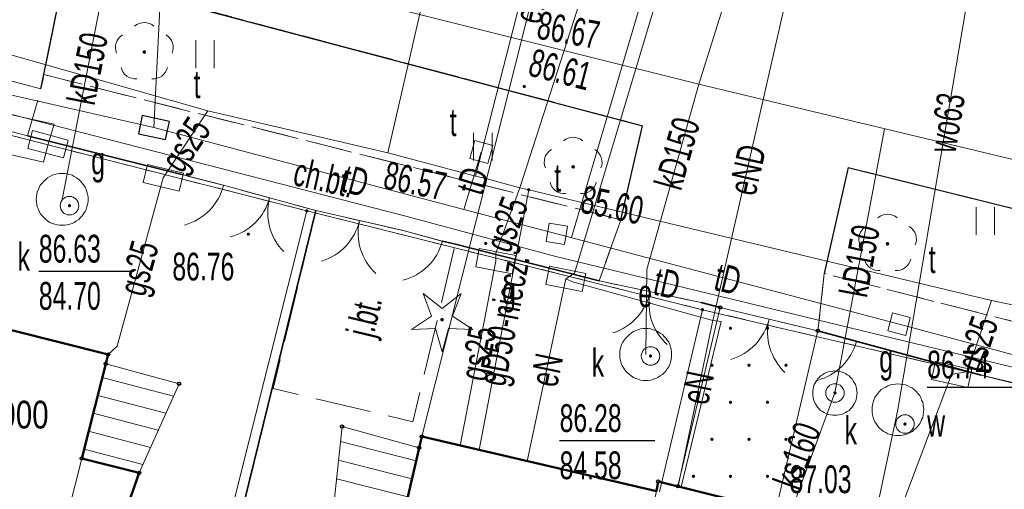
# Model space of a CAD drawing. Header units: metres. Extents: x 7504240 to 7504745, y 5782869 to 5783359.
# Tile 6 of 93: x 7504403 to 7504429, y 5782899 to 5782911. Entities that reach past the tile are written whole.
import ezdxf
from ezdxf.enums import TextEntityAlignment as Align

# ---------------------------------------------------------------- set-up
doc = ezdxf.new("R2010")
doc.units = ezdxf.units.M
doc.header["$MEASUREMENT"] = 0
for name, pattern in [('1.0_0.5', [1.5, 1, -0.5]), ('1.5_0.5', [2, 1.5, -0.5]), ('219-500', [0]), ('egug-500', [1, 0.5, -0.5]), ('otob_500', [0]), ('otof_500', [0])]:
    doc.linetypes.add(name, pattern=pattern)
doc.layers.get('0').update_dxf_attribs({"color": 2, "linetype": 'CONTINUOUS', "lineweight": 5})
for name, color, linetype in [('203-punkt graniczny', 7, 'CONTINUOUS'), ('218-kontur użytku gruntowego', 7, 'CONTINUOUS'), ('219-działka ewidencyjna', 7, 'CONTINUOUS'), ('312-budynek ewidencyjny', 7, 'CONTINUOUS'), ('320-blok - kondygnacja nadziemna', 7, 'CONTINUOUS'), ('352-schody', 7, 'CONTINUOUS'), ('brama', 7, 'CONTINUOUS'), ('chodnik', 7, 'CONTINUOUS'), ('chodnik-Atr17', 7, 'CONTINUOUS'), ('drzewo iglaste', 7, 'CONTINUOUS'), ('drzewo liściaste', 7, 'CONTINUOUS'), ('furtka', 7, 'CONTINUOUS'), ('jezdnia', 7, 'CONTINUOUS'), ('jezdnia-Atr17', 7, 'CONTINUOUS'), ('komora podziemna', 7, 'CONTINUOUS'), ('krawężnik', 7, 'CONTINUOUS'), ('ogrodzenie trwałe', 7, 'CONTINUOUS'), ('pikieta sztuczna', 7, 'CONTINUOUS'), ('pikieta sztuczna-Atr2', 7, 'CONTINUOUS'), ('przewód elektroenergetyczny podziemny', 7, 'CONTINUOUS'), ('przewód elektroenergetyczny podziemny-Atr1', 7, 'CONTINUOUS'), ('przewód gazowy', 7, 'CONTINUOUS'), ('przewód gazowy-Atr1', 7, 'CONTINUOUS'), ('przewód kanalizacyjny', 7, 'CONTINUOUS'), ('przewód kanalizacyjny-Atr1', 7, 'CONTINUOUS'), ('przewód telekomunikacyjny podziemny', 7, 'CONTINUOUS'), ('przewód telekomunikacyjny podziemny-Atr1', 7, 'CONTINUOUS'), ('przewód wodociągowy', 7, 'CONTINUOUS'), ('przewód wodociągowy-Atr1', 7, 'CONTINUOUS'), ('Punkt budynku', 7, 'CONTINUOUS'), ('rzędna', 7, 'CONTINUOUS'), ('rzędna-Atr2', 7, 'CONTINUOUS'), ('rzędna-Atr3', 7, 'CONTINUOUS'), ('szafa elektroenergetyczna lub kontener', 7, 'CONTINUOUS'), ('szafa elektroenergetyczna lub kontener-Atr17', 7, 'CONTINUOUS'), ('szafa gazowa lub kontener', 7, 'CONTINUOUS'), ('szafa gazowa lub kontener-Atr17', 7, 'CONTINUOUS'), ('trawnik', 7, 'CONTINUOUS'), ('wjazd do podziemia', 7, 'CONTINUOUS'), ('Wstawianie ramki sekcyjnej z opisem', 7, 'CONTINUOUS'), ('właz do komory lub kanału - kwadratowy', 7, 'CONTINUOUS'), ('właz do komory lub kanału - kwadratowy-Atr17', 7, 'CONTINUOUS'), ('właz do komory lub kanału - okrągły', 7, 'CONTINUOUS'), ('właz do komory lub kanału - okrągły-Atr17', 7, 'CONTINUOUS'), ('właz do komory lub kanału - prostokątny', 7, 'CONTINUOUS'), ('właz do komory lub kanału - prostokątny-Atr17', 7, 'CONTINUOUS')]:
    doc.layers.add(name, color=color, linetype=linetype)
doc.styles.get("Standard").update_dxf_attribs({"font": 'Working1250', "width": 0.75})
doc.linetypes.add('902-500', pattern='A,3.75,0,[1,ksztalty.shx,S=0.5,R=0,X=0,Y=0],3.75', length=7.5)

# ---------------------------------------------------------------- blocks, each defined once
blk = doc.blocks.new('US18')
at = {"color": 0, "linetype": 'Continuous', "lineweight": 13}
for p, q in [((-0.5, -0.25), (-0.5, 0.25)), ((-0.5, 0.25), (0.5, 0.25)), ((0.5, -0.25), (0.5, 0.25)), ((-0.5, -0.25), (0.5, -0.25))]:
    blk.add_line(p, q, dxfattribs=at)
blk = doc.blocks.new('US22')
at = {"color": 0, "linetype": 'Continuous', "lineweight": 13}
blk.add_circle((0, 0), 0.25, dxfattribs=at)
blk = doc.blocks.new('PW01')
at = {"linetype": 'Continuous', "lineweight": 13}
h = blk.add_hatch(color=0, dxfattribs=at)
edge = h.paths.add_edge_path()
edge.add_arc((0, 0), 0.045, 0, 360)
blk = doc.blocks.new('OP021')
at = {"linetype": 'Continuous', "lineweight": 13}
h = blk.add_hatch(color=0, dxfattribs=at)
edge = h.paths.add_edge_path()
edge.add_arc((0, 0), 0.05, 0, 360)
at = {"color": 0, "linetype": 'Continuous', "lineweight": 13}
for centre, start, end in [((0, 0.4), 49.272, 130.728), ((-0.38, 0.124), 121.308, 202.548), ((0.38, 0.124), 337.452, 58.692), ((-0.235, -0.324), 193.221, 274.871), ((0.235, -0.324), 265.129, 346.779)]:
    blk.add_arc(centre, 0.4, start, end, dxfattribs=at)
blk = doc.blocks.new('SUPWP')
at = {"color": 0, "linetype": 'Continuous'}
blk.add_lwpolyline([(-0.375, -0.25), (0.375, -0.25), (0.375, 0.25), (-0.375, 0.25)], close=True, dxfattribs=at)
blk = doc.blocks.new('US20')
at = {"color": 0, "linetype": 'Continuous', "lineweight": 13}
for p, q in [((-0.5, -0.25), (-0.5, 0.25)), ((-0.5, 0.25), (0.5, 0.25)), ((0.5, -0.25), (0.5, 0.25)), ((-0.5, -0.25), (0.5, -0.25))]:
    blk.add_line(p, q, dxfattribs=at)
blk = doc.blocks.new('OP011')
at = {"linetype": 'Continuous', "lineweight": 13}
h = blk.add_hatch(color=0, dxfattribs=at)
edge = h.paths.add_edge_path()
edge.add_arc((0, 0), 0.05, 0, 360)
at = {"color": 0, "linetype": 'Continuous', "lineweight": 13}
for p, q in [((-0.283, 0.093), (-0.512, 0.706)), ((-0.512, 0.706), (0, 0.299)), ((0, 0.299), (0.512, 0.706)), ((0.512, 0.706), (0.283, 0.093)), ((-0.828, -0.268), (-0.283, 0.093)), ((0.283, 0.093), (0.828, -0.268)), ((-0.175, -0.24), (-0.828, -0.268)), ((0, -0.87), (-0.175, -0.24)), ((0.175, -0.24), (0, -0.87)), ((0.828, -0.268), (0.175, -0.24))]:
    blk.add_line(p, q, dxfattribs=at)
blk = doc.blocks.new('US22A')
at = {"color": 0, "linetype": 'Continuous', "lineweight": 0}
blk.add_lwpolyline([(-0.25, -0.25), (0.25, -0.25), (0.25, 0.25), (-0.25, 0.25)], close=True, dxfattribs=at)
blk = doc.blocks.new('OK02')
at = {"color": 0, "linetype": 'Continuous', "lineweight": 0}
for centre, start, end in [((-1.5, 0), 0, 60), ((1.5, 0), 120, 180)]:
    blk.add_arc(centre, 1.5, start, end, dxfattribs=at)
blk = doc.blocks.new('OK04')
at = {"color": 0, "linetype": 'Continuous', "lineweight": 0}
blk.add_arc((1.5, 0.001), 1.5, 120, 180, dxfattribs=at)
blk = doc.blocks.new('TU04')
at = {"color": 0, "linetype": 'Continuous', "lineweight": 13}
for p, q in [((0, 0), (0, 0.75)), ((0.5, 0), (0.5, 0.75))]:
    blk.add_line(p, q, dxfattribs=at)
blk = doc.blocks.new('203')
at = {"linetype": 'Continuous', "lineweight": 0}
h = blk.add_hatch(color=0, dxfattribs=at)
edge = h.paths.add_edge_path()
edge.add_arc((0, 0), 0.045, 0, 360)
blk = doc.blocks.new('PUNKTBUD')
at = {"color": 0}
blk.add_circle((0, 0), 0.045, dxfattribs=at)
blk = doc.blocks.new('PW02')
at = {"linetype": 'Continuous', "lineweight": 13}
h = blk.add_hatch(color=0, dxfattribs=at)
edge = h.paths.add_edge_path()
edge.add_arc((0, 0), 0.045, 0, 360)

msp = doc.modelspace()

# ---------------------------------------------------------------- linework, layer by layer
at = {"layer": '218-kontur użytku gruntowego', "color": 3, "linetype": 'egug-500', "lineweight": 18, "flags": 128}
for points in [[(7504410.26, 5782906.08), (7504399.56, 5782908.81)], [(7504420.94, 5782903.41), (7504410.26, 5782906.08)], [(7504431.85, 5782900.85), (7504420.94, 5782903.41)]]:
    msp.add_lwpolyline(points, dxfattribs=at)
at = {"layer": '219-działka ewidencyjna', "color": 7, "linetype": '219-500', "lineweight": 18, "flags": 128}
for points in [[(7504399.56, 5782908.81), (7504410.26, 5782906.08)], [(7504405.091, 5782885.497), (7504410.26, 5782906.08)], [(7504410.26, 5782906.08), (7504420.94, 5782903.41)], [(7504420.94, 5782903.41), (7504419.78, 5782898.49)], [(7504431.85, 5782900.85), (7504420.94, 5782903.41)]]:
    msp.add_lwpolyline(points, dxfattribs=at)
at = {"layer": '312-budynek ewidencyjny', "color": 7, "linetype": 'Continuous', "lineweight": 50, "flags": 128}
for points in [[(7504404.89, 5782902.2), (7504398.38, 5782903.84)], [(7504404.18, 5782899.39), (7504404.89, 5782902.2)], [(7504412.82, 5782897.65), (7504413.36, 5782899.98)], [(7504413.36, 5782899.98), (7504419.7, 5782898.51)], [(7504405.73, 5782899), (7504404.18, 5782899.39)], [(7504405.01, 5782896.95), (7504405.73, 5782899)], [(7504419.7, 5782898.51), (7504419.75, 5782898.77)], [(7504419.75, 5782898.77), (7504426.32, 5782897.14)]]:
    msp.add_lwpolyline(points, dxfattribs=at)
at = {"layer": '320-blok - kondygnacja nadziemna', "color": 7, "linetype": 'Continuous', "lineweight": 18, "flags": 128}
for points in [[(7504404.89, 5782902.2), (7504398.38, 5782903.84), (7504396.409, 5782896.015)], [(7504397.767, 5782894.37), (7504402.61, 5782893.15), (7504403.65, 5782897.29), (7504404.18, 5782899.39), (7504404.89, 5782902.2)]]:
    msp.add_lwpolyline(points, dxfattribs=at)
for points in [[(7504403.65, 5782897.29), (7504405.01, 5782896.95), (7504405.73, 5782899), (7504404.18, 5782899.39)], [(7504419.75, 5782898.77), (7504426.32, 5782897.14), (7504426.11, 5782896.24), (7504425.66, 5782894.37), (7504424.09, 5782888.07), (7504424.03, 5782887.86), (7504419.59, 5782888.89), (7504417.66, 5782889.35), (7504417.69, 5782889.49), (7504419.7, 5782898.51)]]:
    msp.add_lwpolyline(points, close=True, dxfattribs=at)
at = {"layer": '352-schody', "color": 7, "linetype": 'Continuous', "lineweight": 18, "flags": 128}
for points in [[(7504406.81, 5782901.41), (7504404.83, 5782901.95), (7504404.18, 5782899.39), (7504405.73, 5782899)], [(7504406.81, 5782901.41), (7504404.83, 5782901.95), (7504404.18, 5782899.39), (7504405.73, 5782899)], [(7504412.82, 5782897.65), (7504413.29, 5782899.68), (7504411.21, 5782900.25), (7504410.98, 5782898.06)], [(7504412.82, 5782897.65), (7504413.29, 5782899.68), (7504411.21, 5782900.25), (7504410.98, 5782898.06)]]:
    msp.add_lwpolyline(points, close=True, dxfattribs=at)
for points in [[(7504406.66, 5782901.076), (7504404.736, 5782901.58)], [(7504406.453, 5782900.613), (7504404.613, 5782901.096)], [(7504406.246, 5782900.151), (7504404.49, 5782900.611)], [(7504406.038, 5782899.688), (7504404.367, 5782900.127)], [(7504413.208, 5782899.326), (7504411.168, 5782899.846)], [(7504405.831, 5782899.226), (7504404.244, 5782899.642)], [(7504413.095, 5782898.839), (7504411.115, 5782899.344)], [(7504412.983, 5782898.352), (7504411.062, 5782898.841)]]:
    msp.add_lwpolyline(points, dxfattribs=at)
at = {"layer": 'brama', "color": 7, "linetype": 'otob_500', "lineweight": 18, "flags": 128}
for points in [[(7504402.72, 5782908.11), (7504399.6, 5782908.92)], [(7504410.5, 5782906.09), (7504408.01, 5782906.77)], [(7504412.86, 5782905.55), (7504410.5, 5782906.09)], [(7504420.91, 5782903.6), (7504418.15, 5782904.19)], [(7504424.06, 5782902.84), (7504421.42, 5782903.47)], [(7504431.8, 5782900.81), (7504428.47, 5782901.64)]]:
    msp.add_lwpolyline(points, dxfattribs=at)
at = {"layer": 'chodnik', "color": 7, "linetype": '1.0_0.5', "lineweight": 18, "flags": 128}
msp.add_lwpolyline([(7504402.72, 5782908.11), (7504403.08, 5782909.38), (7504403.16, 5782909.76), (7504418.74, 5782905.84), (7504418.15, 5782904.19), (7504414.27, 5782905.18), (7504413.92, 5782905.26), (7504412.86, 5782905.55), (7504410.5, 5782906.09), (7504408.01, 5782906.77), (7504406.92, 5782907.05)], close=True, dxfattribs=at)
msp.add_lwpolyline([(7504451.733, 5782897.817), (7504449.18, 5782897.99), (7504448.19, 5782898.07), (7504445.63, 5782898.3), (7504442.75, 5782898.71), (7504441.96, 5782898.9), (7504439.83, 5782899.2), (7504437.27, 5782899.71), (7504433.68, 5782900.46), (7504432.63, 5782900.67), (7504431.8, 5782900.81), (7504429.52, 5782901.38), (7504428.47, 5782901.64), (7504424.06, 5782902.84), (7504424.23, 5782904.39), (7504431.77, 5782902.47), (7504437.02, 5782901.33), (7504437.31, 5782903.54), (7504436.98, 5782904.24), (7504444.67, 5782902.68), (7504449, 5782902.02), (7504453.929, 5782899.663)], dxfattribs=at)
at = {"layer": 'furtka', "color": 7, "linetype": 'otof_500', "lineweight": 18, "flags": 128}
for points in [[(7504408.01, 5782906.77), (7504406.92, 5782907.05)], [(7504413.92, 5782905.26), (7504412.86, 5782905.55)], [(7504425.1, 5782902.56), (7504424.06, 5782902.84)]]:
    msp.add_lwpolyline(points, dxfattribs=at)
at = {"layer": 'jezdnia', "color": 7, "linetype": '1.5_0.5', "lineweight": 18, "flags": 128}
msp.add_lwpolyline([(7504456.235, 5782901.601), (7504455.65, 5782901.58), (7504452.88, 5782901.7), (7504449, 5782902.02), (7504444.67, 5782902.68), (7504436.98, 5782904.24), (7504424.88, 5782907.25), (7504424.23, 5782904.39), (7504424.06, 5782902.84), (7504421.42, 5782903.47), (7504420.91, 5782903.6), (7504418.15, 5782904.19), (7504418.74, 5782905.84), (7504419.32, 5782908.38), (7504406.04, 5782911.9), (7504403.71, 5782912.47), (7504403.16, 5782909.76), (7504403.08, 5782909.38), (7504397.07, 5782910.93), (7504397.2, 5782911.3), (7504397.88, 5782913.85), (7504389.44, 5782916.1), (7504388.38, 5782916.35), (7504387.26, 5782912.06), (7504384.55, 5782912.78), (7504385.66, 5782917.01), (7504384.65, 5782917.29), (7504377.364, 5782919.085)], dxfattribs=at)
msp.add_lwpolyline([(7504410.5, 5782906.09), (7504412.86, 5782905.55), (7504413.92, 5782905.26), (7504414.27, 5782905.18), (7504413.12, 5782900.38), (7504409.35, 5782901.28)], close=True, dxfattribs=at)
at = {"layer": 'komora podziemna', "color": 34, "linetype": 'Continuous', "lineweight": 18, "flags": 128}
for points in [[(7504404.35, 5782906.39), (7504404.35, 5782906.32), (7504404.34, 5782906.25), (7504404.32, 5782906.19), (7504404.3, 5782906.12), (7504404.27, 5782906.06), (7504404.23, 5782906), (7504404.19, 5782905.95), (7504404.15, 5782905.9), (7504404.1, 5782905.85), (7504404.04, 5782905.81), (7504403.98, 5782905.77), (7504403.92, 5782905.74), (7504403.86, 5782905.72), (7504403.79, 5782905.7), (7504403.72, 5782905.69), (7504403.65, 5782905.69), (7504403.58, 5782905.69), (7504403.52, 5782905.7), (7504403.45, 5782905.72), (7504403.38, 5782905.74), (7504403.32, 5782905.77), (7504403.26, 5782905.81), (7504403.21, 5782905.85), (7504403.16, 5782905.9), (7504403.11, 5782905.95), (7504403.07, 5782906), (7504403.03, 5782906.06), (7504403.01, 5782906.12), (7504402.98, 5782906.19), (7504402.97, 5782906.25), (7504402.96, 5782906.32), (7504402.95, 5782906.39), (7504402.96, 5782906.46), (7504402.97, 5782906.53), (7504402.98, 5782906.59), (7504403.01, 5782906.66), (7504403.03, 5782906.72), (7504403.07, 5782906.78), (7504403.11, 5782906.83), (7504403.16, 5782906.88), (7504403.21, 5782906.93), (7504403.26, 5782906.97), (7504403.32, 5782907.01), (7504403.38, 5782907.04), (7504403.45, 5782907.06), (7504403.52, 5782907.08), (7504403.58, 5782907.09), (7504403.65, 5782907.09), (7504403.72, 5782907.09), (7504403.79, 5782907.08), (7504403.86, 5782907.06), (7504403.92, 5782907.04), (7504403.98, 5782907.01), (7504404.04, 5782906.97), (7504404.1, 5782906.93), (7504404.15, 5782906.88), (7504404.19, 5782906.83), (7504404.23, 5782906.78), (7504404.27, 5782906.72), (7504404.3, 5782906.66), (7504404.32, 5782906.59), (7504404.34, 5782906.53), (7504404.35, 5782906.46)], [(7504420.11, 5782902.2), (7504420.11, 5782902.13), (7504420.1, 5782902.06), (7504420.08, 5782902), (7504420.06, 5782901.93), (7504420.03, 5782901.87), (7504419.99, 5782901.81), (7504419.95, 5782901.75), (7504419.91, 5782901.7), (7504419.86, 5782901.66), (7504419.8, 5782901.62), (7504419.74, 5782901.58), (7504419.68, 5782901.55), (7504419.61, 5782901.53), (7504419.55, 5782901.51), (7504419.48, 5782901.5), (7504419.41, 5782901.5), (7504419.34, 5782901.5), (7504419.27, 5782901.51), (7504419.21, 5782901.53), (7504419.14, 5782901.55), (7504419.08, 5782901.58), (7504419.02, 5782901.62), (7504418.97, 5782901.66), (7504418.92, 5782901.7), (7504418.87, 5782901.75), (7504418.83, 5782901.81), (7504418.79, 5782901.87), (7504418.76, 5782901.93), (7504418.74, 5782902), (7504418.72, 5782902.06), (7504418.71, 5782902.13), (7504418.71, 5782902.2), (7504418.71, 5782902.27), (7504418.72, 5782902.34), (7504418.74, 5782902.4), (7504418.76, 5782902.47), (7504418.79, 5782902.53), (7504418.83, 5782902.59), (7504418.87, 5782902.64), (7504418.92, 5782902.69), (7504418.97, 5782902.74), (7504419.02, 5782902.78), (7504419.08, 5782902.82), (7504419.14, 5782902.85), (7504419.21, 5782902.87), (7504419.27, 5782902.89), (7504419.34, 5782902.9), (7504419.41, 5782902.9), (7504419.48, 5782902.9), (7504419.55, 5782902.89), (7504419.61, 5782902.87), (7504419.68, 5782902.85), (7504419.74, 5782902.82), (7504419.8, 5782902.78), (7504419.86, 5782902.74), (7504419.91, 5782902.69), (7504419.95, 5782902.64), (7504419.99, 5782902.59), (7504420.03, 5782902.53), (7504420.06, 5782902.47), (7504420.08, 5782902.4), (7504420.1, 5782902.34), (7504420.11, 5782902.27)], [(7504425.12, 5782901.16), (7504425.11, 5782901.1), (7504425.1, 5782901.04), (7504425.09, 5782900.98), (7504425.07, 5782900.93), (7504425.04, 5782900.87), (7504425.01, 5782900.82), (7504424.98, 5782900.78), (7504424.94, 5782900.73), (7504424.9, 5782900.69), (7504424.85, 5782900.66), (7504424.8, 5782900.63), (7504424.74, 5782900.6), (7504424.69, 5782900.58), (7504424.63, 5782900.57), (7504424.57, 5782900.56), (7504424.52, 5782900.56), (7504424.46, 5782900.56), (7504424.4, 5782900.57), (7504424.34, 5782900.58), (7504424.29, 5782900.6), (7504424.23, 5782900.63), (7504424.18, 5782900.66), (7504424.13, 5782900.69), (7504424.09, 5782900.73), (7504424.05, 5782900.78), (7504424.02, 5782900.82), (7504423.99, 5782900.87), (7504423.96, 5782900.93), (7504423.94, 5782900.98), (7504423.93, 5782901.04), (7504423.92, 5782901.1), (7504423.92, 5782901.16), (7504423.92, 5782901.21), (7504423.93, 5782901.27), (7504423.94, 5782901.33), (7504423.96, 5782901.39), (7504423.99, 5782901.44), (7504424.02, 5782901.49), (7504424.05, 5782901.54), (7504424.09, 5782901.58), (7504424.13, 5782901.62), (7504424.18, 5782901.65), (7504424.23, 5782901.69), (7504424.29, 5782901.71), (7504424.34, 5782901.73), (7504424.4, 5782901.74), (7504424.46, 5782901.75), (7504424.52, 5782901.76), (7504424.57, 5782901.75), (7504424.63, 5782901.74), (7504424.69, 5782901.73), (7504424.74, 5782901.71), (7504424.8, 5782901.69), (7504424.85, 5782901.65), (7504424.9, 5782901.62), (7504424.94, 5782901.58), (7504424.98, 5782901.54), (7504425.01, 5782901.49), (7504425.04, 5782901.44), (7504425.07, 5782901.39), (7504425.09, 5782901.33), (7504425.1, 5782901.27), (7504425.11, 5782901.21)]]:
    msp.add_lwpolyline(points, close=True, dxfattribs=at)
at = {"layer": 'komora podziemna', "color": 5, "linetype": 'Continuous', "lineweight": 18, "flags": 128}
msp.add_lwpolyline([(7504426.92, 5782900.71), (7504426.91, 5782900.64), (7504426.9, 5782900.57), (7504426.89, 5782900.5), (7504426.86, 5782900.44), (7504426.84, 5782900.38), (7504426.8, 5782900.32), (7504426.76, 5782900.26), (7504426.71, 5782900.21), (7504426.66, 5782900.17), (7504426.61, 5782900.12), (7504426.55, 5782900.09), (7504426.49, 5782900.06), (7504426.42, 5782900.04), (7504426.35, 5782900.02), (7504426.29, 5782900.01), (7504426.22, 5782900.01), (7504426.15, 5782900.01), (7504426.08, 5782900.02), (7504426.01, 5782900.04), (7504425.95, 5782900.06), (7504425.89, 5782900.09), (7504425.83, 5782900.12), (7504425.77, 5782900.17), (7504425.72, 5782900.21), (7504425.68, 5782900.26), (7504425.64, 5782900.32), (7504425.6, 5782900.38), (7504425.57, 5782900.44), (7504425.55, 5782900.5), (7504425.53, 5782900.57), (7504425.52, 5782900.64), (7504425.52, 5782900.71), (7504425.52, 5782900.78), (7504425.53, 5782900.84), (7504425.55, 5782900.91), (7504425.57, 5782900.97), (7504425.6, 5782901.04), (7504425.64, 5782901.1), (7504425.68, 5782901.15), (7504425.72, 5782901.2), (7504425.77, 5782901.25), (7504425.83, 5782901.29), (7504425.89, 5782901.32), (7504425.95, 5782901.35), (7504426.01, 5782901.38), (7504426.08, 5782901.39), (7504426.15, 5782901.4), (7504426.22, 5782901.41), (7504426.29, 5782901.4), (7504426.35, 5782901.39), (7504426.42, 5782901.38), (7504426.49, 5782901.35), (7504426.55, 5782901.32), (7504426.61, 5782901.29), (7504426.66, 5782901.25), (7504426.71, 5782901.2), (7504426.76, 5782901.15), (7504426.8, 5782901.1), (7504426.84, 5782901.04), (7504426.86, 5782900.97), (7504426.89, 5782900.91), (7504426.9, 5782900.84), (7504426.91, 5782900.78)], close=True, dxfattribs=at)
at = {"layer": 'krawężnik', "color": 7, "linetype": 'Continuous', "lineweight": 25, "flags": 128}
for points in [[(7504403.08, 5782909.38), (7504403.16, 5782909.76), (7504403.71, 5782912.47), (7504406.04, 5782911.9), (7504419.32, 5782908.38)], [(7504418.74, 5782905.84), (7504419.32, 5782908.38)], [(7504424.88, 5782907.25), (7504424.23, 5782904.39)], [(7504424.88, 5782907.25), (7504436.98, 5782904.24), (7504444.67, 5782902.68)]]:
    msp.add_lwpolyline(points, dxfattribs=at)
at = {"layer": 'ogrodzenie trwałe', "color": 7, "linetype": '902-500', "lineweight": 35, "flags": 128}
for points in [[(7504406.92, 5782907.05), (7504402.72, 5782908.11)], [(7504405.261, 5782885.291), (7504408.05, 5782896.12), (7504410.5, 5782906.09)], [(7504414.27, 5782905.18), (7504413.92, 5782905.26)], [(7504418.15, 5782904.19), (7504414.27, 5782905.18)], [(7504421.42, 5782903.47), (7504420.91, 5782903.6)], [(7504428.47, 5782901.64), (7504424.06, 5782902.84)]]:
    msp.add_lwpolyline(points, dxfattribs=at)
at = {"layer": 'przewód elektroenergetyczny podziemny', "color": 1, "linetype": 'Continuous', "lineweight": 18, "flags": 128}
for points in [[(7504399.33, 5782923.24), (7504396.18, 5782910.01), (7504403.44, 5782908.42), (7504403.27, 5782907.88)], [(7504413.36, 5782899.98), (7504418.06, 5782918.68)], [(7504421.28, 5782917.04), (7504417.49, 5782904.4), (7504417.25, 5782904.24)], [(7504424.15, 5782915.97), (7504421.22, 5782903.12), (7504421.45, 5782903.09), (7504420.37, 5782898.62)], [(7504403.27, 5782907.88), (7504403.15, 5782907.4), (7504399.87, 5782908.14), (7504398.78, 5782903.74)], [(7504417.25, 5782904.24), (7504416.21, 5782899.32)], [(7504417.25, 5782904.24), (7504417.43, 5782904.16), (7504421.22, 5782903.12), (7504420.29, 5782898.64)]]:
    msp.add_lwpolyline(points, dxfattribs=at)
at = {"layer": 'przewód gazowy', "color": 52, "linetype": 'Continuous', "lineweight": 18, "flags": 128}
for points in [[(7504422.27, 5782936.14), (7504414.81, 5782907.02)], [(7504412.45, 5782907.65), (7504415.34, 5782920.26), (7504415.84, 5782920.37)], [(7504416.01, 5782906.7), (7504420, 5782919.08)], [(7504455.083, 5782900.633), (7504447.21, 5782900.75), (7504440.8, 5782901.45), (7504436.65, 5782902.17), (7504434.83, 5782902.49), (7504434.54, 5782902.54), (7504431.84, 5782903.01), (7504428.75, 5782903.66), (7504416.25, 5782906.65), (7504416.01, 5782906.7), (7504415.09, 5782906.95), (7504414.81, 5782907.02), (7504412.45, 5782907.65), (7504407.59, 5782908.78), (7504400.9, 5782910.68), (7504393.96, 5782912.44), (7504387.09, 5782914.19), (7504386.72, 5782914.34), (7504380.35, 5782916.15), (7504379.635, 5782916.335)], [(7504407.59, 5782908.78), (7504406.38, 5782906.97)], [(7504406.38, 5782906.97), (7504405.14, 5782902.42), (7504404.89, 5782902.2)], [(7504414.91, 5782899.62), (7504416.25, 5782906.65)], [(7504416.01, 5782906.7), (7504415.36, 5782904.94), (7504415.36, 5782904.72)], [(7504415.36, 5782904.72), (7504414.4, 5782899.74)], [(7504428.75, 5782903.66), (7504428.1, 5782901.74), (7504427.67, 5782901.66)], [(7504427.67, 5782901.66), (7504425.99, 5782897.22)]]:
    msp.add_lwpolyline(points, dxfattribs=at)
at = {"layer": 'przewód kanalizacyjny', "color": 34, "linetype": 'Continuous', "lineweight": 18, "flags": 128}
for points in [[(7504420.84, 5782909.5), (7504424.25, 5782920.34)], [(7504438.67, 5782905.25), (7504431.17, 5782907.03), (7504420.84, 5782909.5), (7504405.03, 5782913.46), (7504395.15, 5782915.89), (7504391.66, 5782916.71), (7504385.78, 5782918.41)], [(7504405.03, 5782913.46), (7504403.65, 5782906.39)], [(7504419.41, 5782902.2), (7504419.44, 5782904.5), (7504420.84, 5782909.5)], [(7504425.86, 5782908.3), (7504424.52, 5782901.16)], [(7504424.52, 5782901.16), (7504423.31, 5782897.89)]]:
    msp.add_lwpolyline(points, dxfattribs=at)
at = {"layer": 'przewód telekomunikacyjny podziemny', "color": 30, "linetype": 'Continuous', "lineweight": 18, "flags": 128}
for points in [[(7504406.13, 5782908.33), (7504406.82, 5782922.09)], [(7504417.41, 5782905.36), (7504421.29, 5782918.54)], [(7504383.66, 5782917.16), (7504394.27, 5782914.54), (7504393.39, 5782910.98), (7504412.9, 5782905.95), (7504416.98, 5782904.85), (7504431.95, 5782901.22), (7504432.79, 5782904.44), (7504448.31, 5782901.34), (7504455.645, 5782901.105)], [(7504396.4, 5782910.55), (7504406.13, 5782908.33)], [(7504406.13, 5782908.33), (7504414.5, 5782906.12), (7504417.01, 5782905.46)], [(7504414.97, 5782907.67), (7504414.5, 5782906.12)], [(7504417.01, 5782905.46), (7504426.25, 5782903.02)], [(7504426.25, 5782903.02), (7504433.83, 5782900.98), (7504435.92, 5782900.74)]]:
    msp.add_lwpolyline(points, dxfattribs=at)
at = {"layer": 'przewód wodociągowy', "color": 5, "linetype": 'Continuous', "lineweight": 18, "flags": 128}
for points in [[(7504428.51, 5782914.19), (7504428.45, 5782913.88), (7504426.22, 5782900.71)], [(7504426.22, 5782900.71), (7504425.51, 5782897.34)]]:
    msp.add_lwpolyline(points, dxfattribs=at)
at = {"layer": 'rzędna-Atr2', "color": 7, "flags": 128}
for points in [[(7504403.022, 5782904.45), (7504405.586, 5782904.45)], [(7504427.01, 5782901.32), (7504429.547, 5782901.32)], [(7504417.085, 5782899.874), (7504419.654, 5782899.874)]]:
    msp.add_lwpolyline(points, dxfattribs=at)
at = {"layer": 'trawnik', "color": 7, "linetype": '1.0_0.5', "lineweight": 18, "flags": 128}
for points in [[(7504418.74, 5782905.84), (7504403.16, 5782909.76), (7504403.71, 5782912.47), (7504406.04, 5782911.9), (7504419.32, 5782908.38)], [(7504424.23, 5782904.39), (7504424.88, 5782907.25), (7504436.98, 5782904.24), (7504437.31, 5782903.54), (7504437.02, 5782901.33), (7504431.77, 5782902.47)]]:
    msp.add_lwpolyline(points, close=True, dxfattribs=at)
at = {"layer": 'wjazd do podziemia', "color": 7, "linetype": 'Continuous', "lineweight": 18, "flags": 128}
msp.add_lwpolyline([(7504421.42, 5782903.47), (7504420.28, 5782898.64), (7504422.92, 5782897.99), (7504424.06, 5782902.84)], close=True, dxfattribs=at)

# ---------------------------------------------------------------- block references
at = {"layer": '203-punkt graniczny', "color": 7, "linetype": 'Continuous', "lineweight": 18}
for p in [(7504410.26, 5782906.08), (7504420.94, 5782903.41)]:
    msp.add_blockref('203', p, dxfattribs=at)
at = {"layer": 'brama', "color": 7, "linetype": 'Continuous', "lineweight": 18}
for p, rotation in [((7504409.255, 5782906.43), 164.725), ((7504411.68, 5782905.82), 167.112), ((7504419.53, 5782903.895), 167.934), ((7504422.74, 5782903.155), 166.578)]:
    msp.add_blockref('OK02', p, dxfattribs=dict(at, rotation=rotation))
at = {"layer": 'drzewo iglaste', "color": 94, "linetype": 'Continuous', "lineweight": 18}
msp.add_blockref('OP011', (7504413.91, 5782903.14), dxfattribs=at)
at = {"layer": 'drzewo liściaste', "color": 94, "linetype": 'Continuous', "lineweight": 18}
for p in [(7504405.87, 5782910.37), (7504417.45, 5782907.27), (7504425.94, 5782905.19)]:
    msp.add_blockref('OP021', p, dxfattribs=at)
at = {"layer": 'furtka', "color": 7, "linetype": 'Continuous', "lineweight": 18}
for p, rotation in [((7504408.01, 5782906.77), 165.593), ((7504413.92, 5782905.26), 164.699), ((7504425.1, 5782902.56), 164.932)]:
    msp.add_blockref('OK04', p, dxfattribs=dict(at, rotation=rotation))
at = {"layer": 'pikieta sztuczna', "color": 7, "linetype": 'Continuous', "lineweight": 13}
for p in [(7504416.13, 5782909.44), (7504408.68, 5782905.45), (7504415.09, 5782905.2)]:
    msp.add_blockref('PW01', p, dxfattribs=at)
at = {"layer": 'Punkt budynku', "color": 5, "linetype": 'Continuous', "lineweight": 18}
for p in [(7504421.42, 5782903.47), (7504424.06, 5782902.84), (7504404.89, 5782902.2), (7504404.83, 5782901.95), (7504406.81, 5782901.41), (7504411.21, 5782900.25), (7504413.36, 5782899.98), (7504413.29, 5782899.68), (7504404.18, 5782899.39), (7504405.73, 5782899), (7504419.75, 5782898.77), (7504420.28, 5782898.64)]:
    msp.add_blockref('PUNKTBUD', p, dxfattribs=at)
at = {"layer": 'rzędna', "color": 52, "linetype": 'Continuous', "lineweight": 18}
msp.add_blockref('PW01', (7504416.25, 5782906.65), dxfattribs=at)
at = {"layer": 'rzędna', "color": 34, "linetype": 'Continuous', "lineweight": 18}
for p in [(7504403.85, 5782906.22), (7504419.54, 5782902.16), (7504424.52, 5782901.16)]:
    msp.add_blockref('PW01', p, dxfattribs=at)
at = {"layer": 'rzędna', "color": 5, "linetype": 'Continuous', "lineweight": 18}
msp.add_blockref('PW01', (7504426.41, 5782900.32), dxfattribs=at)
at = {"layer": 'szafa elektroenergetyczna lub kontener', "color": 1, "linetype": 'Continuous', "lineweight": 18}
for p, rotation in [((7504403.27, 5782907.88), 165.24), ((7504417.25, 5782904.24), 348.838)]:
    msp.add_blockref('US18', p, dxfattribs=dict(at, rotation=rotation))
at = {"layer": 'szafa gazowa lub kontener', "color": 52, "linetype": 'Continuous', "lineweight": 18}
for p, rotation in [((7504406.38, 5782906.97), 166.392), ((7504415.36, 5782904.72), 169.174), ((7504427.67, 5782901.66), 167.654)]:
    msp.add_blockref('US20', p, dxfattribs=dict(at, rotation=rotation))
at = {"layer": 'trawnik', "color": 7, "linetype": 'Continuous', "lineweight": 18}
for p in [(7504407.259, 5782909.939), (7504414.759, 5782907.439), (7504428.329, 5782905.429)]:
    msp.add_blockref('TU04', p, dxfattribs=at)
at = {"layer": 'wjazd do podziemia', "color": 7, "linetype": 'Continuous', "lineweight": 18}
for p in [(7504421.698, 5782902.908), (7504422.698, 5782902.908), (7504421.198, 5782901.908), (7504422.198, 5782901.908), (7504423.198, 5782901.908), (7504421.698, 5782900.908), (7504422.698, 5782900.908), (7504421.198, 5782899.908), (7504422.198, 5782899.908), (7504423.198, 5782899.908), (7504420.698, 5782898.908), (7504421.698, 5782898.908), (7504422.698, 5782898.908)]:
    msp.add_blockref('PW02', p, dxfattribs=at)
at = {"layer": 'właz do komory lub kanału - kwadratowy', "color": 7, "linetype": 'Continuous', "lineweight": 18}
for p, rotation in [((7504414.97, 5782907.67), 164.315), ((7504417.01, 5782905.46), 80.101), ((7504426.25, 5782903.02), 255.433)]:
    msp.add_blockref('US22A', p, dxfattribs=dict(at, rotation=rotation))
at = {"layer": 'właz do komory lub kanału - okrągły', "color": 7, "linetype": 'Continuous', "lineweight": 18}
for p in [(7504403.85, 5782906.22), (7504419.54, 5782902.16), (7504424.52, 5782901.16), (7504426.41, 5782900.32)]:
    msp.add_blockref('US22', p, dxfattribs=at)
at = {"layer": 'właz do komory lub kanału - prostokątny', "color": 7, "linetype": 'Continuous', "lineweight": 18, "rotation": 167.901}
msp.add_blockref('SUPWP', (7504406.13, 5782908.33), dxfattribs=at)

# ---------------------------------------------------------------- texts
at = {"layer": 'chodnik-Atr17', "color": 7, "width": 0.667}
msp.add_text('ch.bt.', height=0.75, rotation=347.333, dxfattribs=at).set_placement((7504410.73, 5782906.974), align=Align.MIDDLE_CENTER)
at = {"layer": 'jezdnia-Atr17', "color": 7, "width": 0.667}
msp.add_text('j.bt.', height=0.75, rotation=76.554, dxfattribs=at).set_placement((7504411.81, 5782903.235), align=Align.MIDDLE_CENTER)
at = {"layer": 'pikieta sztuczna-Atr2', "color": 7, "width": 0.667}
for s, rotation, p in [('86.67', 350.005, (7504416.437, 5782910.742)), ('86.61', 345.413, (7504416.199, 5782909.751)), ('86.57', 348.435, (7504412.288, 5782906.695))]:
    msp.add_text(s, height=0.75, rotation=rotation, dxfattribs=at).set_placement(p)
msp.add_text('86.76', height=0.75, dxfattribs=at).set_placement((7504406.628, 5782904.2))
at = {"layer": 'przewód elektroenergetyczny podziemny-Atr1', "color": 1, "width": 0.667}
for s, rotation, p in [('eNB', 75.923, (7504416.357, 5782911.815)), ('eND', 77.155, (7504422.15, 5782907.19)), ('eN', 78.067, (7504416.73, 5782901.78)), ('eN', 78.241, (7504420.808, 5782901.302))]:
    msp.add_text(s, height=0.75, rotation=rotation, dxfattribs=at).set_placement(p, align=Align.MIDDLE_CENTER)
at = {"layer": 'przewód gazowy-Atr1', "color": 52, "width": 0.667}
for s, rotation, p in [('gs25', 56.237, (7504406.985, 5782907.875)), ('gs25', 69.73, (7504415.647, 5782905.717)), ('gs25', 74.756, (7504405.716, 5782904.534)), ('gD50-niecz.', 79.208, (7504415.58, 5782903.135)), ('gs25', 71.297, (7504428.355, 5782902.493)), ('gs25', 79.089, (7504414.88, 5782902.23))]:
    msp.add_text(s, height=0.75, rotation=rotation, dxfattribs=at).set_placement(p, align=Align.MIDDLE_CENTER)
at = {"layer": 'przewód kanalizacyjny-Atr1', "color": 34, "width": 0.667}
for rotation, p in [(78.955, (7504404.34, 5782909.925)), (74.303, (7504420.261, 5782907.631)), (79.371, (7504425.19, 5782904.73))]:
    msp.add_text('kD150', height=0.75, rotation=rotation, dxfattribs=at).set_placement(p, align=Align.MIDDLE_CENTER)
msp.add_text('ks160', height=0.75, rotation=69.693, dxfattribs=at).set_placement((7504423.54, 5782898.5))
at = {"layer": 'przewód telekomunikacyjny podziemny-Atr1', "color": 30, "width": 0.667}
for rotation, p in [(-14.791, (7504411.57, 5782906.894)), (73.131, (7504414.735, 5782906.895)), (346.178, (7504421.628, 5782904.241)), (347.329, (7504419.985, 5782904.123))]:
    msp.add_text('tD', height=0.75, rotation=rotation, dxfattribs=at).set_placement(p, align=Align.MIDDLE_CENTER)
at = {"layer": 'przewód wodociągowy-Atr1', "color": 5, "width": 0.667}
msp.add_text('wo63', height=0.75, rotation=80.389, dxfattribs=at).set_placement((7504427.4, 5782907.67), align=Align.MIDDLE_LEFT)
at = {"layer": 'rzędna-Atr2', "color": 52, "width": 0.667}
msp.add_text('85.60', height=0.75, rotation=348.407, dxfattribs=at).set_placement((7504417.687, 5782906.408), align=Align.MIDDLE_LEFT)
at = {"layer": 'rzędna-Atr2', "color": 34, "width": 0.667}
for s, p in [('86.63', (7504403.022, 5782904.458)), ('86.28', (7504417.085, 5782899.882)), ('87.03', (7504423.294, 5782898.229))]:
    msp.add_text(s, height=0.75, dxfattribs=at).set_placement(p, align=Align.BOTTOM_LEFT)
at = {"layer": 'rzędna-Atr2', "color": 5, "width": 0.667}
msp.add_text('86.74', height=0.75, dxfattribs=at).set_placement((7504427.01, 5782901.328), align=Align.BOTTOM_LEFT)
at = {"layer": 'rzędna-Atr3', "color": 34, "width": 0.667}
for s, p in [('84.70', (7504403.022, 5782903.183)), ('84.58', (7504417.085, 5782898.606))]:
    msp.add_text(s, height=0.75, dxfattribs=at).set_placement(p, align=Align.BOTTOM_LEFT)
at = {"layer": 'szafa elektroenergetyczna lub kontener-Atr17', "color": 1, "width": 0.667}
msp.add_text('e', height=0.75, dxfattribs=at).set_placement((7504419.212, 5782903.853), align=Align.MIDDLE_LEFT)
at = {"layer": 'szafa gazowa lub kontener-Atr17', "color": 52, "width": 0.667}
for p in [(7504404.436, 5782907.441), (7504415.532, 5782903.931), (7504425.716, 5782902.088)]:
    msp.add_text('g', height=0.75, dxfattribs=at).set_placement(p, align=Align.MIDDLE_LEFT)
at = {"layer": 'Wstawianie ramki sekcyjnej z opisem', "color": 7, "linetype": 'Continuous', "lineweight": 13, "width": 0.79}
msp.add_text('5782900', height=0.75, rotation=0.001, dxfattribs=at).set_placement((7504400.2, 5782900.2))
at = {"layer": 'właz do komory lub kanału - kwadratowy-Atr17', "color": 7, "width": 0.667}
for p in [(7504414.118, 5782908.475), (7504416.941, 5782906.978), (7504427.052, 5782904.775)]:
    msp.add_text('t', height=0.75, dxfattribs=at).set_placement(p, align=Align.MIDDLE_LEFT)
at = {"layer": 'właz do komory lub kanału - okrągły-Atr17', "color": 7, "width": 0.667}
for p in [(7504402.448, 5782904.838), (7504417.952, 5782901.976), (7504424.78, 5782900.149)]:
    msp.add_text('k', height=0.75, dxfattribs=at).set_placement(p, align=Align.MIDDLE_LEFT)
msp.add_text('w', height=0.75, dxfattribs=at).set_placement((7504427.01, 5782899.98))
at = {"layer": 'właz do komory lub kanału - prostokątny-Atr17', "color": 7, "width": 0.667}
msp.add_text('t', height=0.75, dxfattribs=at).set_placement((7504407.202, 5782909.501), align=Align.MIDDLE_LEFT)

doc.saveas('drawing.dxf')
